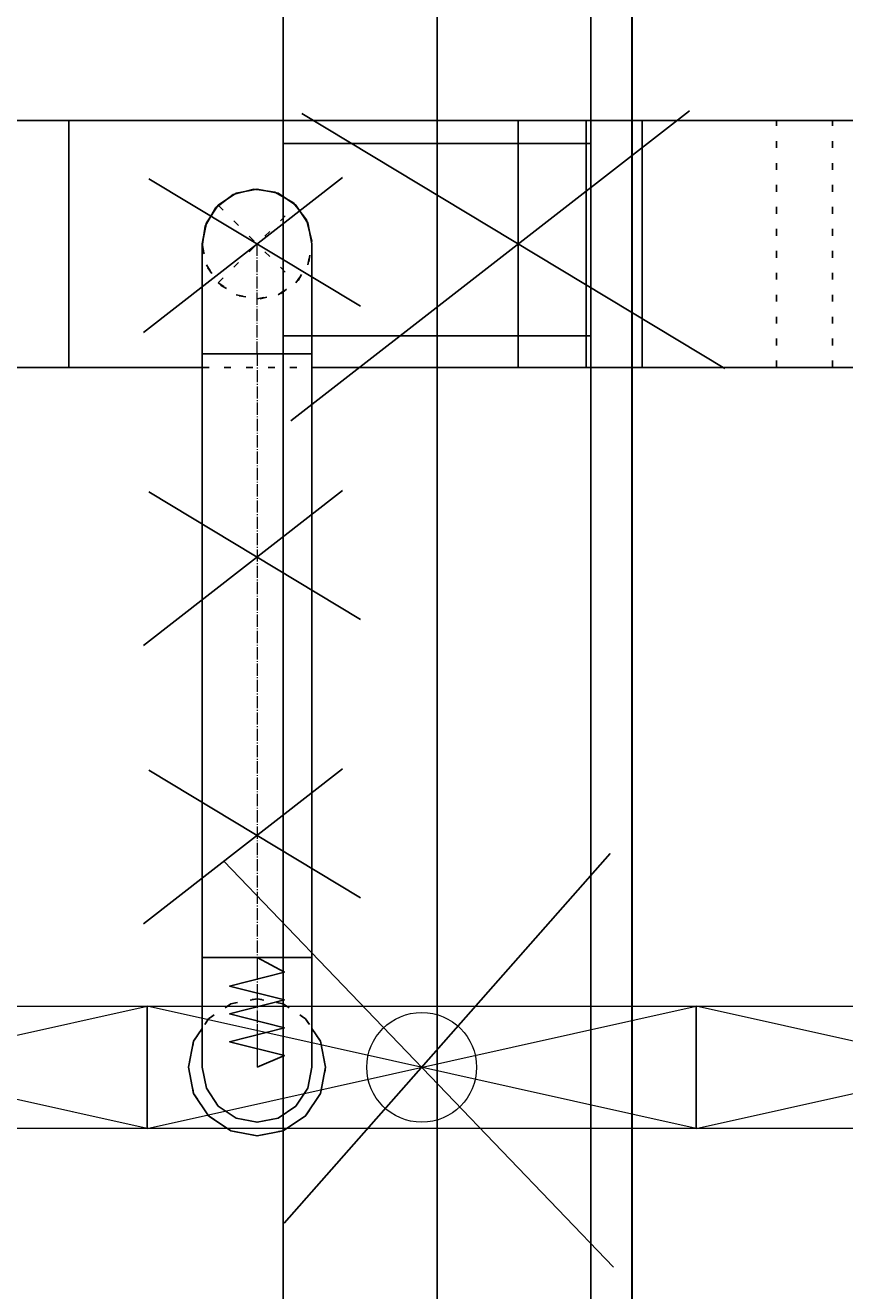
# Model space of a CAD drawing. Header units: centimetres. Extents: x -149939 to 48626, y -46000 to 152985.
# Tile 177 of 256: x -23290 to -21797, y 61589 to 63894. Entities that reach past the tile are written whole.
import ezdxf

# ---------------------------------------------------------------- set-up
doc = ezdxf.new("R2010")
doc.units = ezdxf.units.CM
doc.header["$LTSCALE"] = 50
doc.header["$PDMODE"] = 35
doc.header["$PDSIZE"] = 0.1
for name, pattern in [('CADVENT_CENTERLINE', [9.9, 7.4, -1, 0.5, -1]), ('CADVENT_HIDDEN', [0.8, 0.25, -0.55]), ('Kondygnacja  -0_5$0$HIDDEN', [9.525, 6.35, -3.175]), ('Kondygnacja  -0_5$0$HIDDEN2', [4.7625, 3.175, -1.5875]), ('Osie rzutów$0$DASHDOT2', [12.7, 6.35, -3.175, 0, -3.175])]:
    doc.linetypes.add(name, pattern=pattern)
doc.layers.get('0').update_dxf_attribs({"color": 8})
doc.layers.get('DEFPOINTS').update_dxf_attribs({"color": 8})
for name, color, linetype in [('01-103-Went PP_poziom-0_5$0$L_Nawiew', 7, 'Continuous'), ('bgde-nawiewDETAILS', 1, 'Continuous'), ('bgde-nawiewEXP', 7, 'Continuous'), ('bgde-nawiewHIDDEN', 250, 'Continuous'), ('IS_zmiany 2024', 1, 'Continuous'), ('Kondygnacja  -0_5$0$ARCH_KONSTR_POWYŻEJ RZUTU', 8, 'Kondygnacja  -0_5$0$HIDDEN'), ('Kondygnacja  -0_5$0$ARCH_KONSTR_POWYŻEJ RZUTU_IST', 8, 'Kondygnacja  -0_5$0$HIDDEN2'), ('Osie rzutów$0$ARCH_INFO_OSIE_IST', 8, 'Osie rzutów$0$DASHDOT2'), ('Osie rzutów$0$ARCH_INFO_OSIE_OPISY_IST', 8, 'Continuous')]:
    doc.layers.add(name, color=color, linetype=linetype)
for name, color, linetype, lineweight in [('bgde-nawiewCEN', 7, 'Continuous', 13), ('bgde_nawiewnik', 11, 'Continuous', 5), ('Kondygnacja  -0_5$0$ARCH_INFO_WYMIARY', 8, 'Continuous', 9)]:
    doc.layers.add(name, color=color, linetype=linetype, lineweight=lineweight)
doc.styles.add('Kondygnacja  -0_5$0$Romans', font='Romans.shx', dxfattribs={"width": 0.7})
doc.dimstyles.new('Kondygnacja  -0_5$0$Wymiary 1-100', dxfattribs={"dimtxt": 12, "dimasz": 10, "dimexe": 5, "dimexo": 0, "dimgap": 4, "dimtad": 1, "dimrnd": 0.5, "dimzin": 12, "dimdsep": 46, "dimtxsty": 'Kondygnacja  -0_5$0$Romans', "dimblk": 'Kondygnacja  -0_5$0$_Oblique', "dimcen": 10, "dimdle": 10, "dimclrt": 55, "dimazin": 0, "dimtfac": 1, "dimtmove": 1, "dimatfit": 3, "dimfxl": 8, "dimfxlon": 1, "dimtolj": 1, "dimtzin": 0, "dimarcsym": 0})

# ---------------------------------------------------------------- blocks, each defined once
blk = doc.blocks.new('Osie rzutów')
at = {"layer": 'Osie rzutów$0$ARCH_INFO_OSIE_IST', "ltscale": 10}
blk.add_line((9860, 12510), (9860, 4623.26), dxfattribs=at)
blk = doc.blocks.new('Kondygnacja  -0_5$0$konstrukcja istniejąca -0.5')
at = {"layer": 'Kondygnacja  -0_5$0$ARCH_KONSTR_POWYŻEJ RZUTU_IST', "ltscale": 10}
for points in [[(9832, 9825), (9832, 10975)], [(9888, 10975), (9888, 9825)]]:
    blk.add_lwpolyline(points, dxfattribs=at)
at = {"layer": 'Kondygnacja  -0_5$0$ARCH_KONSTR_POWYŻEJ RZUTU_IST', "ltscale": 10, "elevation": 0}
for points in [[(9832, 10867.89), (9888, 10867.89)], [(9888, 10832.89), (9832, 10832.89)]]:
    blk.add_lwpolyline(points, dxfattribs=at)
blk = doc.blocks.new('Kondygnacja  -0_5$0$_Oblique')
at = {"color": 0, "linetype": 'ByBlock', "lineweight": -2}
blk.add_line((-0.5, -0.5), (0.5, 0.5), dxfattribs=at)
blk = doc.blocks.new('*D212')
at = {"layer": 'DEFPOINTS', "color": 0}
for p in [(-30586.3, 81900), (-30681.1, 12489.5), (9064, 12489.5)]:
    blk.add_point(p, dxfattribs=at)
at = {"layer": 'Kondygnacja  -0_5$0$ARCH_INFO_WYMIARY', "color": 0, "lineweight": -2}
for p, q in [((-30681.1, 81910), (-30681.1, 12479.5)), ((-30673.1, 81900), (-30686.1, 81900)), ((-30673.1, 12489.5), (-30686.1, 12489.5))]:
    blk.add_line(p, q, dxfattribs=at)
at = {"layer": 'Kondygnacja  -0_5$0$ARCH_INFO_WYMIARY', "color": 0, "linetype": 'ByBlock', "lineweight": -2, "xscale": 10, "yscale": 10, "zscale": 10}
for p, rotation in [((-30681.1, 81900), 90), ((-30681.1, 12489.5), 270)]:
    blk.add_blockref('Kondygnacja  -0_5$0$_Oblique', p, dxfattribs=dict(at, rotation=rotation))
at = {"layer": 'Kondygnacja  -0_5$0$ARCH_INFO_WYMIARY', "color": 55, "insert": (-30691.1, 47194.8), "char_height": 12, "attachment_point": 5, "rotation": 90, "style": 'Kondygnacja  -0_5$0$Romans'}
blk.add_mtext('\\A1;69410.5', dxfattribs=at)
blk = doc.blocks.new('A$C066D7839')
at = {"layer": 'bgde_nawiewnik', "color": 7}
for p, q in [((-50, -11.15), (-50, 11.15)), ((-50, 11.15), (50, 11.15)), ((-50, -11.15), (50, 11.15)), ((50, -11.15), (-50, 11.15)), ((50, 11.15), (50, -11.15)), ((50, -11.15), (-50, -11.15))]:
    blk.add_line(p, q, dxfattribs=at)
blk.add_circle((0, 0), 10, dxfattribs=at)

msp = doc.modelspace()

# ---------------------------------------------------------------- linework, layer by layer
at = {"layer": 'bgde-nawiewCEN', "linetype": 'CADVENT_CENTERLINE', "ltscale": 0.06}
for p, q in [((-22867.838, 63296.017), (-22867.838, 63496.017)), ((-22867.838, 63296.017), (-22867.838, 62196.041)), ((-22867.838, 62196.041), (-22867.838, 62177.345)), ((-22867.838, 62177.345), (-22867.838, 62126.234)), ((-22867.838, 62126.234), (-22867.838, 62098.441)), ((-22867.838, 62098.441), (-22867.838, 62074.915)), ((-22867.838, 62074.915), (-22867.838, 62055.3)), ((-22867.838, 62055.3), (-22867.838, 62039.241)), ((-22867.838, 62039.241), (-22867.838, 62026.382)), ((-22867.838, 62026.382), (-22867.838, 62016.367)), ((-22867.838, 62016.367), (-22867.838, 62008.841)), ((-22867.838, 62008.841), (-22867.838, 62003.448)), ((-22867.838, 62003.448), (-22867.838, 61999.834)), ((-22867.838, 61999.834), (-22867.838, 61997.641)), ((-22867.838, 61997.641), (-22867.838, 61996.515)), ((-22867.838, 61996.515), (-22867.838, 61996.041))]:
    msp.add_line(p, q, dxfattribs=at)
at = {"layer": 'bgde-nawiewDETAILS', "linetype": 'CADVENT_HIDDEN'}
for p, q in [((-22938.549, 63425.306), (-22797.127, 63566.728)), ((-22938.549, 63566.728), (-22797.127, 63425.306))]:
    msp.add_line(p, q, dxfattribs=at)
at = {"layer": 'bgde-nawiewEXP', "linetype": 'Continuous'}
for points in [[(-38633.507, 63721.017), (-22392.063, 63721.017), (-22392.063, 63271.017), (-22392.063, 63271.017), (-22267.96, 63271.017), (-22267.96, 63721.017), (-22392.063, 63721.017)], [(-22165.943, 63271.017), (-20720.855, 63271.017), (-20720.855, 63721.017), (-21695.43, 63721.017), (-21695.43, 63271.017)], [(-22165.943, 63271.017), (-22165.943, 63721.017), (-21695.43, 63721.017)], [(-22961.045, 63530.171), (-22960.226, 63534.285), (-22938.549, 63566.728), (-22914.142, 63583.036)], [(-22934.94, 63568.222), (-22911.55, 63585.957), (-22873.804, 63595.839), (-22869.648, 63595.267)], [(-22909.595, 63586.074), (-22906.106, 63588.405), (-22867.838, 63596.017), (-22839.049, 63590.29)], [(-22864.23, 63594.522), (-22835.15, 63590.523), (-22801.472, 63570.82), (-22798.937, 63567.477)], [(-22833.684, 63589.223), (-22829.57, 63588.405), (-22797.127, 63566.728), (-22780.819, 63542.321)], [(-22966.343, 63499.625), (-22962.345, 63528.705), (-22942.641, 63562.383), (-22939.298, 63564.918)], [(-22795.633, 63563.119), (-22777.898, 63539.729), (-22768.016, 63501.983), (-22768.588, 63497.827)], [(-22777.781, 63537.773), (-22775.45, 63534.285), (-22767.838, 63496.017)], [(-22967.838, 63496.017), (-22962.112, 63524.807)], [(-23367.838, 63271.017), (-22967.838, 63271.017)], [(-22767.838, 63271.017), (-22392.063, 63271.017)], [(-22992.838, 61996.041), (-22983.323, 61948.206), (-22956.226, 61907.653), (-22915.674, 61880.556), (-22867.838, 61871.041), (-22820.003, 61880.556), (-22779.45, 61907.653), (-22752.353, 61948.206), (-22742.838, 61996.041), (-22752.353, 62043.877), (-22767.838, 62067.051)], [(-22992.838, 61996.041), (-22983.323, 62043.877), (-22967.838, 62067.051)]]:
    msp.add_lwpolyline(points, dxfattribs=at)
for points in [[(-22267.96, 63271.017), (-22267.96, 63721.017), (-22165.943, 63721.017), (-22165.943, 63271.017)], [(-22967.838, 63407.131), (-22967.838, 63296.017), (-22767.838, 63296.017), (-22767.838, 63496.017), (-22775.45, 63534.285), (-22797.127, 63566.728), (-22829.57, 63588.405), (-22867.838, 63596.017), (-22906.106, 63588.405), (-22938.549, 63566.728), (-22960.226, 63534.285), (-22967.838, 63496.017), (-22967.838, 63437.438)], [(-22967.838, 63296.017), (-22967.838, 62196.041), (-22767.838, 62196.041), (-22767.838, 63296.017), (-22960.226, 63296.017)], [(-22967.838, 61996.041), (-22967.838, 62196.041), (-22767.838, 62196.041), (-22767.838, 61996.041), (-22775.45, 61957.773), (-22797.127, 61925.33), (-22829.57, 61903.653), (-22867.838, 61896.041), (-22906.106, 61903.653), (-22938.549, 61925.33), (-22960.226, 61957.773)]]:
    msp.add_lwpolyline(points, close=True, dxfattribs=at)
at = {"layer": 'bgde-nawiewEXP'}
msp.add_lwpolyline([(-22867.838, 61996.041), (-22817.838, 62017.339), (-22917.838, 62042.701), (-22817.838, 62067.921), (-22917.838, 62093.206), (-22817.838, 62118.741), (-22917.838, 62144.1), (-22817.838, 62169.559), (-22867.838, 62196.041)], dxfattribs=at)
at = {"layer": 'bgde-nawiewHIDDEN', "linetype": 'CADVENT_HIDDEN'}
for points in [[(-22392.065, 63271.017), (-22392.065, 63721.017), (-22392.063, 63721.017)], [(-22267.96, 63271.017), (-21921.55, 63271.017), (-21921.55, 63721.017), (-22267.96, 63721.017)], [(-22165.943, 63271.017), (-21819.533, 63271.017), (-21819.533, 63721.017), (-22165.943, 63721.017)], [(-22914.142, 63583.036), (-22909.595, 63586.074)], [(-22869.648, 63595.267), (-22864.23, 63594.522)], [(-22839.049, 63590.29), (-22833.684, 63589.223)], [(-22939.298, 63564.918), (-22934.94, 63568.222)], [(-22798.937, 63567.477), (-22795.633, 63563.119)], [(-22780.819, 63542.321), (-22777.781, 63537.773)], [(-22962.112, 63524.807), (-22961.045, 63530.171)], [(-22967.838, 63496.017), (-22960.226, 63457.749), (-22938.549, 63425.306), (-22906.106, 63403.629), (-22867.838, 63396.017), (-22829.57, 63403.629), (-22797.127, 63425.306), (-22775.45, 63457.749), (-22767.838, 63496.017)], [(-22967.66, 63490.051), (-22966.343, 63499.625)], [(-22967.66, 63490.051), (-22957.779, 63452.305), (-22934.204, 63421.214), (-22900.527, 63401.51), (-22861.872, 63396.195), (-22824.126, 63406.076), (-22793.035, 63429.651), (-22773.332, 63463.328), (-22768.588, 63497.827)], [(-22967.838, 63271.017), (-22767.838, 63271.017)], [(-22392.065, 63271.017), (-22392.063, 63271.017)], [(-22992.838, 61996.041), (-22983.323, 61948.206), (-22956.226, 61907.653), (-22915.674, 61880.556), (-22867.838, 61871.041), (-22820.003, 61880.556), (-22779.45, 61907.653), (-22752.353, 61948.206), (-22742.838, 61996.041), (-22752.353, 62043.877), (-22779.45, 62084.429), (-22820.003, 62111.526), (-22867.838, 62121.041), (-22915.674, 62111.526), (-22956.226, 62084.429), (-22967.838, 62067.051)], [(-22992.838, 61996.041), (-22983.323, 62043.877), (-22956.226, 62084.429), (-22915.674, 62111.526), (-22867.838, 62121.041), (-22820.003, 62111.526), (-22779.45, 62084.429), (-22767.838, 62067.051)]]:
    msp.add_lwpolyline(points, dxfattribs=at)
at = {"layer": 'IS_zmiany 2024'}
for p, q in [((-23210.68, 63721.017), (-23210.68, 63271.017)), ((-22806.298, 63173.664), (-22080.238, 63738.675)), ((-22786.298, 63733.664), (-22015.508, 63269.033)), ((-23074.957, 63334.84), (-22711.927, 63617.345)), ((-23064.957, 63614.84), (-22679.562, 63382.524)), ((-23074.957, 62764.416), (-22711.927, 63046.922)), ((-23064.957, 63044.416), (-22679.562, 62812.1)), ((-23074.957, 62257.142), (-22711.927, 62539.647)), ((-23064.957, 62537.142), (-22679.562, 62304.826)), ((-22818.278, 61711.888, 742.119), (-22224.661, 62385.408, 742.119)), ((-22218.278, 61631.888, 742.119), (-22928.278, 62371.533, 742.119))]:
    msp.add_line(p, q, dxfattribs=at)
at = {"layer": 'IS_zmiany 2024', "color": 30, "lineweight": 30}
msp.add_lwpolyline([(-47160, 65000), (-22185, 65000), (-22185, 52985), (-47160, 52985)], close=True, dxfattribs=at)

# ---------------------------------------------------------------- block references
at = {"layer": '01-103-Went PP_poziom-0_5$0$L_Nawiew', "xscale": 10, "yscale": 10, "zscale": 10}
for p in [(-23567.836, 61996.041, 742.119), (-22567.836, 61996.041, 742.119), (-21567.836, 61996.041, 742.119)]:
    msp.add_blockref('A$C066D7839', p, dxfattribs=at)
at = {"layer": 'Kondygnacja  -0_5$0$ARCH_KONSTR_POWYŻEJ RZUTU', "xscale": 10, "yscale": 10, "zscale": 10}
msp.add_blockref('Kondygnacja  -0_5$0$konstrukcja istniejąca -0.5', (-121140, -45000), dxfattribs=at)
at = {"layer": 'Osie rzutów$0$ARCH_INFO_OSIE_OPISY_IST', "color": 30, "xscale": 10, "yscale": 10, "zscale": 10}
msp.add_blockref('Osie rzutów', (-121140, -45000), dxfattribs=at)

# ---------------------------------------------------------------- dimensions: what is measured, and where the dimension line sits
at = {"layer": 'Kondygnacja  -0_5$0$ARCH_INFO_WYMIARY'}
dim = msp.add_linear_dim(base=(-30681.114, 12489.5), p1=(-30586.301, 81900), p2=(9064, 12489.5), angle=90, dimstyle='Kondygnacja  -0_5$0$Wymiary 1-100', dxfattribs=at)
dim.commit()
dim.dimension.update_dxf_attribs({"geometry": '*D212', "text_midpoint": (-30691.114, 47194.75)})

doc.saveas('drawing.dxf')
